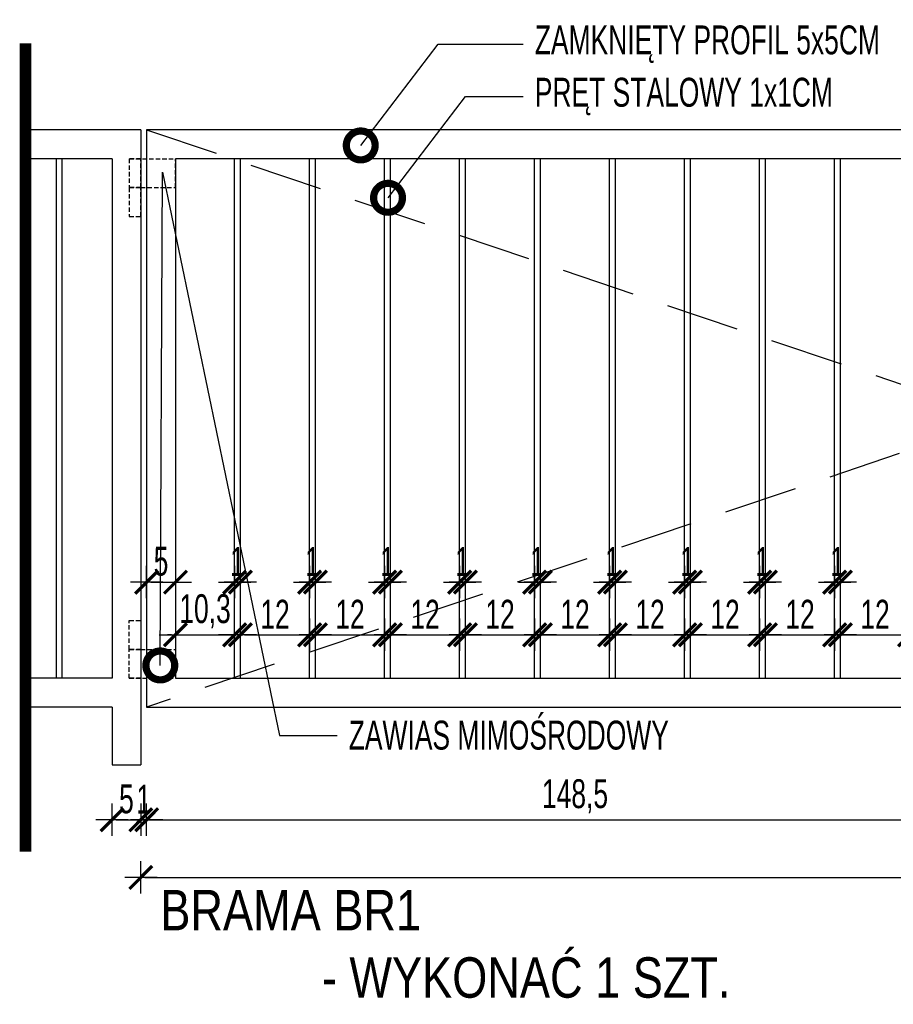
# Model space of a CAD drawing. Header units: millimetres. Extents: x 110792 to 170831, y 17890 to 25890.
# Tile 24 of 44: x 167933 to 168084, y 20812 to 20982. Entities that reach past the tile are written whole.
import ezdxf
from ezdxf import colors
from ezdxf.entities.mleader import LeaderData, LeaderLine
from ezdxf.math import Vec2, Vec3

# ---------------------------------------------------------------- set-up
doc = ezdxf.new("R2010")
doc.units = ezdxf.units.MM
doc.linetypes.add('DASHEDX2', pattern=[38.1, 25.4, -12.7])
doc.layers.get('DEFPOINTS').update_dxf_attribs({"lineweight": 9})
for name, color, linetype in [('_HSA_OPIS', 43, 'Continuous'), ('_HSA_PRZERYWANE', 153, 'DASHEDX2'), ('_HSA_WIDOKOWE_CIENKIE', 8, 'Continuous'), ('_HSA_WYM_20', 141, 'Continuous'), ('_HSA_ŚCIANY_CIENKIE', 2, 'Continuous')]:
    doc.layers.add(name, color=color, linetype=linetype)
doc.styles.add('ARIAL_20', font='Arial Narrow.ttf', dxfattribs={"width": 0.8, "height": 5})
doc.styles.add('ARIAL_30', font='Arial.ttf', dxfattribs={"width": 0.8, "height": 7})
doc.dimstyles.new('WYM_WEWN_20', dxfattribs={"dimscale": 0.7, "dimtxt": 5, "dimasz": 1, "dimexe": 10, "dimexo": 0, "dimgap": 1.5, "dimtad": 1, "dimdec": 1, "dimrnd": 1e-05, "dimtxsty": 'ARIAL_20', "dimblk": 'Wym-03', "dimcen": 0, "dimdle": 10, "dimse1": 1, "dimse2": 1, "dimclrt": 256, "dimazin": 2, "dimtfac": 1, "dimtdec": 1, "dimtix": 1, "dimtmove": 2, "dimatfit": 0, "dimfxl": 1, "dimtolj": 1, "dimtzin": 0, "dimarcsym": 0})

# ---------------------------------------------------------------- blocks, each defined once
blk = doc.blocks.new('Wym-03')
for p, q in [((0, 4), (0, -4)), ((-4, 0), (4, 0))]:
    blk.add_line(p, q)
blk.add_lwpolyline([(-2.83, -2.83, 0.8, 0.8, 0), (2.83, 2.83, 0.05, 0.05, 0)], format="xyseb")
blk = doc.blocks.new('*D748')
at = {"layer": '_HSA_WYM_20', "color": 0, "lineweight": -2, "transparency": 16777216}
blk.add_line((167954.44, 20833.83), (168253.04, 20833.83), dxfattribs=at)
at = {"layer": 'DEFPOINTS', "color": 0, "transparency": 16777216}
for p in [(167953.74, 20841.46), (168253.74, 20841.46), (168253.74, 20833.83)]:
    blk.add_point(p, dxfattribs=at)
at = {"layer": '_HSA_WYM_20', "color": 0, "lineweight": -2, "transparency": 16777216, "xscale": 0.7, "yscale": 0.7, "zscale": 0.7, "rotation": 180}
blk.add_blockref('Wym-03', (167953.74, 20833.83), dxfattribs=at)
at = {"layer": '_HSA_WYM_20', "color": 0, "lineweight": -2, "transparency": 16777216, "xscale": 0.7, "yscale": 0.7, "zscale": 0.7}
blk.add_blockref('Wym-03', (168253.74, 20833.83), dxfattribs=at)
at = {"layer": '_HSA_WYM_20', "transparency": 16777216, "insert": (168103.74, 20837.43), "char_height": 5, "attachment_point": 5, "style": 'ARIAL_20'}
blk.add_mtext('\\A1;300', dxfattribs=at)
blk = doc.blocks.new('*D749')
at = {"layer": '_HSA_WYM_20', "color": 0, "lineweight": -2, "transparency": 16777216}
blk.add_line((167949.44, 20843.82), (167953.04, 20843.82), dxfattribs=at)
at = {"layer": 'DEFPOINTS', "color": 0, "transparency": 16777216}
for p in [(167948.74, 20853.32), (167953.74, 20853.32), (167953.74, 20843.82)]:
    blk.add_point(p, dxfattribs=at)
at = {"layer": '_HSA_WYM_20', "color": 0, "lineweight": -2, "transparency": 16777216, "xscale": 0.7, "yscale": 0.7, "zscale": 0.7, "rotation": 180}
blk.add_blockref('Wym-03', (167948.74, 20843.82), dxfattribs=at)
at = {"layer": '_HSA_WYM_20', "color": 0, "lineweight": -2, "transparency": 16777216, "xscale": 0.7, "yscale": 0.7, "zscale": 0.7}
blk.add_blockref('Wym-03', (167953.74, 20843.82), dxfattribs=at)
at = {"layer": '_HSA_WYM_20', "transparency": 16777216, "insert": (167951.24, 20847.41), "char_height": 5, "attachment_point": 5, "style": 'ARIAL_20'}
blk.add_mtext('\\A1;5', dxfattribs=at)
blk = doc.blocks.new('*D750')
at = {"layer": '_HSA_WYM_20', "color": 0, "lineweight": -2, "transparency": 16777216}
for p, q in [((167953.04, 20843.82), (167952.34, 20843.82)), ((167953.74, 20843.82), (167954.74, 20843.82)), ((167955.44, 20843.82), (167956.14, 20843.82))]:
    blk.add_line(p, q, dxfattribs=at)
at = {"layer": 'DEFPOINTS', "color": 0, "transparency": 16777216}
for p in [(167954.74, 20863.32), (167953.74, 20853.32), (167954.74, 20843.82)]:
    blk.add_point(p, dxfattribs=at)
at = {"layer": '_HSA_WYM_20', "color": 0, "lineweight": -2, "transparency": 16777216, "xscale": 0.7, "yscale": 0.7, "zscale": 0.7}
blk.add_blockref('Wym-03', (167953.74, 20843.82), dxfattribs=at)
at = {"layer": '_HSA_WYM_20', "color": 0, "lineweight": -2, "transparency": 16777216, "xscale": 0.7, "yscale": 0.7, "zscale": 0.7, "rotation": 180}
blk.add_blockref('Wym-03', (167954.74, 20843.82), dxfattribs=at)
at = {"layer": '_HSA_WYM_20', "transparency": 16777216, "insert": (167954.24, 20847.38), "char_height": 5, "attachment_point": 5, "style": 'ARIAL_20'}
blk.add_mtext('\\A1;1', dxfattribs=at)
blk = doc.blocks.new('*D751')
at = {"layer": '_HSA_WYM_20', "color": 0, "lineweight": -2, "transparency": 16777216}
blk.add_line((167955.44, 20843.82), (168102.54, 20843.82), dxfattribs=at)
at = {"layer": 'DEFPOINTS', "color": 0, "transparency": 16777216}
for p in [(167954.74, 20863.32), (168103.24, 20863.32), (168103.24, 20843.82)]:
    blk.add_point(p, dxfattribs=at)
at = {"layer": '_HSA_WYM_20', "color": 0, "lineweight": -2, "transparency": 16777216, "xscale": 0.7, "yscale": 0.7, "zscale": 0.7, "rotation": 180}
blk.add_blockref('Wym-03', (167954.74, 20843.82), dxfattribs=at)
at = {"layer": '_HSA_WYM_20', "color": 0, "lineweight": -2, "transparency": 16777216, "xscale": 0.7, "yscale": 0.7, "zscale": 0.7}
blk.add_blockref('Wym-03', (168103.24, 20843.82), dxfattribs=at)
at = {"layer": '_HSA_WYM_20', "transparency": 16777216, "insert": (168028.99, 20847.87), "char_height": 5, "attachment_point": 5, "style": 'ARIAL_20'}
blk.add_mtext('\\A1;148,5', dxfattribs=at)
blk = doc.blocks.new('*D761')
at = {"layer": '_HSA_WYM_20', "color": 0, "lineweight": -2, "transparency": 16777216}
blk.add_line((167955.44, 20884.98), (167959.04, 20884.98), dxfattribs=at)
at = {"layer": 'DEFPOINTS', "color": 0, "transparency": 16777216}
for p in [(167959.74, 20884.98), (167954.74, 20868.32), (167959.74, 20868.32)]:
    blk.add_point(p, dxfattribs=at)
at = {"layer": '_HSA_WYM_20', "color": 0, "lineweight": -2, "transparency": 16777216, "xscale": 0.7, "yscale": 0.7, "zscale": 0.7, "rotation": 180}
blk.add_blockref('Wym-03', (167954.74, 20884.98), dxfattribs=at)
at = {"layer": '_HSA_WYM_20', "color": 0, "lineweight": -2, "transparency": 16777216, "xscale": 0.7, "yscale": 0.7, "zscale": 0.7}
blk.add_blockref('Wym-03', (167959.74, 20884.98), dxfattribs=at)
at = {"layer": '_HSA_WYM_20', "transparency": 16777216, "insert": (167957.24, 20888.58), "char_height": 5, "attachment_point": 5, "style": 'ARIAL_20'}
blk.add_mtext('\\A1;5', dxfattribs=at)
blk = doc.blocks.new('*D762')
at = {"layer": '_HSA_WYM_20', "color": 0, "lineweight": -2, "transparency": 16777216}
for p, q in [((167969.29, 20884.98), (167968.59, 20884.98)), ((167969.99, 20884.98), (167970.99, 20884.98)), ((167971.69, 20884.98), (167972.39, 20884.98))]:
    blk.add_line(p, q, dxfattribs=at)
at = {"layer": 'DEFPOINTS', "color": 0, "transparency": 16777216}
for p in [(167970.99, 20884.98), (167969.99, 20868.32), (167970.99, 20868.32)]:
    blk.add_point(p, dxfattribs=at)
at = {"layer": '_HSA_WYM_20', "color": 0, "lineweight": -2, "transparency": 16777216, "xscale": 0.7, "yscale": 0.7, "zscale": 0.7}
blk.add_blockref('Wym-03', (167969.99, 20884.98), dxfattribs=at)
at = {"layer": '_HSA_WYM_20', "color": 0, "lineweight": -2, "transparency": 16777216, "xscale": 0.7, "yscale": 0.7, "zscale": 0.7, "rotation": 180}
blk.add_blockref('Wym-03', (167970.99, 20884.98), dxfattribs=at)
at = {"layer": '_HSA_WYM_20', "transparency": 16777216, "insert": (167970.49, 20888.55), "char_height": 5, "attachment_point": 5, "style": 'ARIAL_20'}
blk.add_mtext('\\A1;1', dxfattribs=at)
blk = doc.blocks.new('*D763')
at = {"layer": '_HSA_WYM_20', "color": 0, "lineweight": -2, "transparency": 16777216}
for p, q in [((167959.04, 20875.86), (167958.34, 20875.86)), ((167959.74, 20875.86), (167969.99, 20875.86)), ((167970.69, 20875.86), (167971.39, 20875.86))]:
    blk.add_line(p, q, dxfattribs=at)
at = {"layer": 'DEFPOINTS', "color": 0, "transparency": 16777216}
for p in [(167969.99, 20875.86), (167959.74, 20868.32), (167969.99, 20868.32)]:
    blk.add_point(p, dxfattribs=at)
at = {"layer": '_HSA_WYM_20', "color": 0, "lineweight": -2, "transparency": 16777216, "xscale": 0.7, "yscale": 0.7, "zscale": 0.7}
blk.add_blockref('Wym-03', (167959.74, 20875.86), dxfattribs=at)
at = {"layer": '_HSA_WYM_20', "color": 0, "lineweight": -2, "transparency": 16777216, "xscale": 0.7, "yscale": 0.7, "zscale": 0.7, "rotation": 180}
blk.add_blockref('Wym-03', (167969.99, 20875.86), dxfattribs=at)
at = {"layer": '_HSA_WYM_20', "transparency": 16777216, "insert": (167964.86, 20879.92), "char_height": 5, "attachment_point": 5, "style": 'ARIAL_20'}
blk.add_mtext('\\A1;10,3', dxfattribs=at)
blk = doc.blocks.new('*D765')
at = {"layer": '_HSA_WYM_20', "color": 0, "lineweight": -2, "transparency": 16777216}
blk.add_line((167971.69, 20875.86), (167982.29, 20875.86), dxfattribs=at)
at = {"layer": 'DEFPOINTS', "color": 0, "transparency": 16777216}
for p in [(167982.99, 20875.86), (167970.99, 20868.32), (167982.99, 20868.32)]:
    blk.add_point(p, dxfattribs=at)
at = {"layer": '_HSA_WYM_20', "color": 0, "lineweight": -2, "transparency": 16777216, "xscale": 0.7, "yscale": 0.7, "zscale": 0.7, "rotation": 180}
blk.add_blockref('Wym-03', (167970.99, 20875.86), dxfattribs=at)
at = {"layer": '_HSA_WYM_20', "color": 0, "lineweight": -2, "transparency": 16777216, "xscale": 0.7, "yscale": 0.7, "zscale": 0.7}
blk.add_blockref('Wym-03', (167982.99, 20875.86), dxfattribs=at)
at = {"layer": '_HSA_WYM_20', "transparency": 16777216, "insert": (167976.99, 20879.42), "char_height": 5, "attachment_point": 5, "style": 'ARIAL_20'}
blk.add_mtext('\\A1;12', dxfattribs=at)
blk = doc.blocks.new('*D766')
at = {"layer": '_HSA_WYM_20', "color": 0, "lineweight": -2, "transparency": 16777216}
for p, q in [((167982.29, 20884.98), (167981.59, 20884.98)), ((167982.99, 20884.98), (167983.99, 20884.98)), ((167984.69, 20884.98), (167985.39, 20884.98))]:
    blk.add_line(p, q, dxfattribs=at)
at = {"layer": 'DEFPOINTS', "color": 0, "transparency": 16777216}
for p in [(167983.99, 20884.98), (167982.99, 20868.32), (167983.99, 20868.32)]:
    blk.add_point(p, dxfattribs=at)
at = {"layer": '_HSA_WYM_20', "color": 0, "lineweight": -2, "transparency": 16777216, "xscale": 0.7, "yscale": 0.7, "zscale": 0.7}
blk.add_blockref('Wym-03', (167982.99, 20884.98), dxfattribs=at)
at = {"layer": '_HSA_WYM_20', "color": 0, "lineweight": -2, "transparency": 16777216, "xscale": 0.7, "yscale": 0.7, "zscale": 0.7, "rotation": 180}
blk.add_blockref('Wym-03', (167983.99, 20884.98), dxfattribs=at)
at = {"layer": '_HSA_WYM_20', "transparency": 16777216, "insert": (167983.49, 20888.55), "char_height": 5, "attachment_point": 5, "style": 'ARIAL_20'}
blk.add_mtext('\\A1;1', dxfattribs=at)
blk = doc.blocks.new('*D767')
at = {"layer": '_HSA_WYM_20', "color": 0, "lineweight": -2, "transparency": 16777216}
blk.add_line((167984.69, 20875.86), (167995.29, 20875.86), dxfattribs=at)
at = {"layer": 'DEFPOINTS', "color": 0, "transparency": 16777216}
for p in [(167995.99, 20875.86), (167983.99, 20868.32), (167995.99, 20868.32)]:
    blk.add_point(p, dxfattribs=at)
at = {"layer": '_HSA_WYM_20', "color": 0, "lineweight": -2, "transparency": 16777216, "xscale": 0.7, "yscale": 0.7, "zscale": 0.7, "rotation": 180}
blk.add_blockref('Wym-03', (167983.99, 20875.86), dxfattribs=at)
at = {"layer": '_HSA_WYM_20', "color": 0, "lineweight": -2, "transparency": 16777216, "xscale": 0.7, "yscale": 0.7, "zscale": 0.7}
blk.add_blockref('Wym-03', (167995.99, 20875.86), dxfattribs=at)
at = {"layer": '_HSA_WYM_20', "transparency": 16777216, "insert": (167989.99, 20879.42), "char_height": 5, "attachment_point": 5, "style": 'ARIAL_20'}
blk.add_mtext('\\A1;12', dxfattribs=at)
blk = doc.blocks.new('*D768')
at = {"layer": '_HSA_WYM_20', "color": 0, "lineweight": -2, "transparency": 16777216}
for p, q in [((167995.29, 20884.98), (167994.59, 20884.98)), ((167995.99, 20884.98), (167996.99, 20884.98)), ((167997.69, 20884.98), (167998.39, 20884.98))]:
    blk.add_line(p, q, dxfattribs=at)
at = {"layer": 'DEFPOINTS', "color": 0, "transparency": 16777216}
for p in [(167996.99, 20884.98), (167995.99, 20868.32), (167996.99, 20868.32)]:
    blk.add_point(p, dxfattribs=at)
at = {"layer": '_HSA_WYM_20', "color": 0, "lineweight": -2, "transparency": 16777216, "xscale": 0.7, "yscale": 0.7, "zscale": 0.7}
blk.add_blockref('Wym-03', (167995.99, 20884.98), dxfattribs=at)
at = {"layer": '_HSA_WYM_20', "color": 0, "lineweight": -2, "transparency": 16777216, "xscale": 0.7, "yscale": 0.7, "zscale": 0.7, "rotation": 180}
blk.add_blockref('Wym-03', (167996.99, 20884.98), dxfattribs=at)
at = {"layer": '_HSA_WYM_20', "transparency": 16777216, "insert": (167996.49, 20888.55), "char_height": 5, "attachment_point": 5, "style": 'ARIAL_20'}
blk.add_mtext('\\A1;1', dxfattribs=at)
blk = doc.blocks.new('*D769')
at = {"layer": '_HSA_WYM_20', "color": 0, "lineweight": -2, "transparency": 16777216}
blk.add_line((167997.69, 20875.86), (168008.29, 20875.86), dxfattribs=at)
at = {"layer": 'DEFPOINTS', "color": 0, "transparency": 16777216}
for p in [(168008.99, 20875.86), (167996.99, 20868.32), (168008.99, 20868.32)]:
    blk.add_point(p, dxfattribs=at)
at = {"layer": '_HSA_WYM_20', "color": 0, "lineweight": -2, "transparency": 16777216, "xscale": 0.7, "yscale": 0.7, "zscale": 0.7, "rotation": 180}
blk.add_blockref('Wym-03', (167996.99, 20875.86), dxfattribs=at)
at = {"layer": '_HSA_WYM_20', "color": 0, "lineweight": -2, "transparency": 16777216, "xscale": 0.7, "yscale": 0.7, "zscale": 0.7}
blk.add_blockref('Wym-03', (168008.99, 20875.86), dxfattribs=at)
at = {"layer": '_HSA_WYM_20', "transparency": 16777216, "insert": (168002.99, 20879.42), "char_height": 5, "attachment_point": 5, "style": 'ARIAL_20'}
blk.add_mtext('\\A1;12', dxfattribs=at)
blk = doc.blocks.new('*D770')
at = {"layer": '_HSA_WYM_20', "color": 0, "lineweight": -2, "transparency": 16777216}
for p, q in [((168008.29, 20884.98), (168007.59, 20884.98)), ((168008.99, 20884.98), (168009.99, 20884.98)), ((168010.69, 20884.98), (168011.39, 20884.98))]:
    blk.add_line(p, q, dxfattribs=at)
at = {"layer": 'DEFPOINTS', "color": 0, "transparency": 16777216}
for p in [(168009.99, 20884.98), (168008.99, 20868.32), (168009.99, 20868.32)]:
    blk.add_point(p, dxfattribs=at)
at = {"layer": '_HSA_WYM_20', "color": 0, "lineweight": -2, "transparency": 16777216, "xscale": 0.7, "yscale": 0.7, "zscale": 0.7}
blk.add_blockref('Wym-03', (168008.99, 20884.98), dxfattribs=at)
at = {"layer": '_HSA_WYM_20', "color": 0, "lineweight": -2, "transparency": 16777216, "xscale": 0.7, "yscale": 0.7, "zscale": 0.7, "rotation": 180}
blk.add_blockref('Wym-03', (168009.99, 20884.98), dxfattribs=at)
at = {"layer": '_HSA_WYM_20', "transparency": 16777216, "insert": (168009.49, 20888.55), "char_height": 5, "attachment_point": 5, "style": 'ARIAL_20'}
blk.add_mtext('\\A1;1', dxfattribs=at)
blk = doc.blocks.new('*D771')
at = {"layer": '_HSA_WYM_20', "color": 0, "lineweight": -2, "transparency": 16777216}
blk.add_line((168010.69, 20875.86), (168021.29, 20875.86), dxfattribs=at)
at = {"layer": 'DEFPOINTS', "color": 0, "transparency": 16777216}
for p in [(168021.99, 20875.86), (168009.99, 20868.32), (168021.99, 20868.32)]:
    blk.add_point(p, dxfattribs=at)
at = {"layer": '_HSA_WYM_20', "color": 0, "lineweight": -2, "transparency": 16777216, "xscale": 0.7, "yscale": 0.7, "zscale": 0.7, "rotation": 180}
blk.add_blockref('Wym-03', (168009.99, 20875.86), dxfattribs=at)
at = {"layer": '_HSA_WYM_20', "color": 0, "lineweight": -2, "transparency": 16777216, "xscale": 0.7, "yscale": 0.7, "zscale": 0.7}
blk.add_blockref('Wym-03', (168021.99, 20875.86), dxfattribs=at)
at = {"layer": '_HSA_WYM_20', "transparency": 16777216, "insert": (168015.99, 20879.42), "char_height": 5, "attachment_point": 5, "style": 'ARIAL_20'}
blk.add_mtext('\\A1;12', dxfattribs=at)
blk = doc.blocks.new('*D772')
at = {"layer": '_HSA_WYM_20', "color": 0, "lineweight": -2, "transparency": 16777216}
for p, q in [((168021.29, 20884.98), (168020.59, 20884.98)), ((168021.99, 20884.98), (168022.99, 20884.98)), ((168023.69, 20884.98), (168024.39, 20884.98))]:
    blk.add_line(p, q, dxfattribs=at)
at = {"layer": 'DEFPOINTS', "color": 0, "transparency": 16777216}
for p in [(168022.99, 20884.98), (168021.99, 20868.32), (168022.99, 20868.32)]:
    blk.add_point(p, dxfattribs=at)
at = {"layer": '_HSA_WYM_20', "color": 0, "lineweight": -2, "transparency": 16777216, "xscale": 0.7, "yscale": 0.7, "zscale": 0.7}
blk.add_blockref('Wym-03', (168021.99, 20884.98), dxfattribs=at)
at = {"layer": '_HSA_WYM_20', "color": 0, "lineweight": -2, "transparency": 16777216, "xscale": 0.7, "yscale": 0.7, "zscale": 0.7, "rotation": 180}
blk.add_blockref('Wym-03', (168022.99, 20884.98), dxfattribs=at)
at = {"layer": '_HSA_WYM_20', "transparency": 16777216, "insert": (168022.49, 20888.55), "char_height": 5, "attachment_point": 5, "style": 'ARIAL_20'}
blk.add_mtext('\\A1;1', dxfattribs=at)
blk = doc.blocks.new('*D773')
at = {"layer": '_HSA_WYM_20', "color": 0, "lineweight": -2, "transparency": 16777216}
blk.add_line((168023.69, 20875.86), (168034.29, 20875.86), dxfattribs=at)
at = {"layer": 'DEFPOINTS', "color": 0, "transparency": 16777216}
for p in [(168034.99, 20875.86), (168022.99, 20868.32), (168034.99, 20868.32)]:
    blk.add_point(p, dxfattribs=at)
at = {"layer": '_HSA_WYM_20', "color": 0, "lineweight": -2, "transparency": 16777216, "xscale": 0.7, "yscale": 0.7, "zscale": 0.7, "rotation": 180}
blk.add_blockref('Wym-03', (168022.99, 20875.86), dxfattribs=at)
at = {"layer": '_HSA_WYM_20', "color": 0, "lineweight": -2, "transparency": 16777216, "xscale": 0.7, "yscale": 0.7, "zscale": 0.7}
blk.add_blockref('Wym-03', (168034.99, 20875.86), dxfattribs=at)
at = {"layer": '_HSA_WYM_20', "transparency": 16777216, "insert": (168028.99, 20879.42), "char_height": 5, "attachment_point": 5, "style": 'ARIAL_20'}
blk.add_mtext('\\A1;12', dxfattribs=at)
blk = doc.blocks.new('*D774')
at = {"layer": '_HSA_WYM_20', "color": 0, "lineweight": -2, "transparency": 16777216}
for p, q in [((168034.29, 20884.98), (168033.59, 20884.98)), ((168034.99, 20884.98), (168035.99, 20884.98)), ((168036.69, 20884.98), (168037.39, 20884.98))]:
    blk.add_line(p, q, dxfattribs=at)
at = {"layer": 'DEFPOINTS', "color": 0, "transparency": 16777216}
for p in [(168035.99, 20884.98), (168034.99, 20868.32), (168035.99, 20868.32)]:
    blk.add_point(p, dxfattribs=at)
at = {"layer": '_HSA_WYM_20', "color": 0, "lineweight": -2, "transparency": 16777216, "xscale": 0.7, "yscale": 0.7, "zscale": 0.7}
blk.add_blockref('Wym-03', (168034.99, 20884.98), dxfattribs=at)
at = {"layer": '_HSA_WYM_20', "color": 0, "lineweight": -2, "transparency": 16777216, "xscale": 0.7, "yscale": 0.7, "zscale": 0.7, "rotation": 180}
blk.add_blockref('Wym-03', (168035.99, 20884.98), dxfattribs=at)
at = {"layer": '_HSA_WYM_20', "transparency": 16777216, "insert": (168035.49, 20888.55), "char_height": 5, "attachment_point": 5, "style": 'ARIAL_20'}
blk.add_mtext('\\A1;1', dxfattribs=at)
blk = doc.blocks.new('*D775')
at = {"layer": '_HSA_WYM_20', "color": 0, "lineweight": -2, "transparency": 16777216}
blk.add_line((168036.69, 20875.86), (168047.29, 20875.86), dxfattribs=at)
at = {"layer": 'DEFPOINTS', "color": 0, "transparency": 16777216}
for p in [(168047.99, 20875.86), (168035.99, 20868.32), (168047.99, 20868.32)]:
    blk.add_point(p, dxfattribs=at)
at = {"layer": '_HSA_WYM_20', "color": 0, "lineweight": -2, "transparency": 16777216, "xscale": 0.7, "yscale": 0.7, "zscale": 0.7, "rotation": 180}
blk.add_blockref('Wym-03', (168035.99, 20875.86), dxfattribs=at)
at = {"layer": '_HSA_WYM_20', "color": 0, "lineweight": -2, "transparency": 16777216, "xscale": 0.7, "yscale": 0.7, "zscale": 0.7}
blk.add_blockref('Wym-03', (168047.99, 20875.86), dxfattribs=at)
at = {"layer": '_HSA_WYM_20', "transparency": 16777216, "insert": (168041.99, 20879.42), "char_height": 5, "attachment_point": 5, "style": 'ARIAL_20'}
blk.add_mtext('\\A1;12', dxfattribs=at)
blk = doc.blocks.new('*D776')
at = {"layer": '_HSA_WYM_20', "color": 0, "lineweight": -2, "transparency": 16777216}
for p, q in [((168047.29, 20884.98), (168046.59, 20884.98)), ((168047.99, 20884.98), (168048.99, 20884.98)), ((168049.69, 20884.98), (168050.39, 20884.98))]:
    blk.add_line(p, q, dxfattribs=at)
at = {"layer": 'DEFPOINTS', "color": 0, "transparency": 16777216}
for p in [(168048.99, 20884.98), (168047.99, 20868.32), (168048.99, 20868.32)]:
    blk.add_point(p, dxfattribs=at)
at = {"layer": '_HSA_WYM_20', "color": 0, "lineweight": -2, "transparency": 16777216, "xscale": 0.7, "yscale": 0.7, "zscale": 0.7}
blk.add_blockref('Wym-03', (168047.99, 20884.98), dxfattribs=at)
at = {"layer": '_HSA_WYM_20', "color": 0, "lineweight": -2, "transparency": 16777216, "xscale": 0.7, "yscale": 0.7, "zscale": 0.7, "rotation": 180}
blk.add_blockref('Wym-03', (168048.99, 20884.98), dxfattribs=at)
at = {"layer": '_HSA_WYM_20', "transparency": 16777216, "insert": (168048.49, 20888.55), "char_height": 5, "attachment_point": 5, "style": 'ARIAL_20'}
blk.add_mtext('\\A1;1', dxfattribs=at)
blk = doc.blocks.new('*D777')
at = {"layer": '_HSA_WYM_20', "color": 0, "lineweight": -2, "transparency": 16777216}
blk.add_line((168049.69, 20875.86), (168060.29, 20875.86), dxfattribs=at)
at = {"layer": 'DEFPOINTS', "color": 0, "transparency": 16777216}
for p in [(168060.99, 20875.86), (168048.99, 20868.32), (168060.99, 20868.32)]:
    blk.add_point(p, dxfattribs=at)
at = {"layer": '_HSA_WYM_20', "color": 0, "lineweight": -2, "transparency": 16777216, "xscale": 0.7, "yscale": 0.7, "zscale": 0.7, "rotation": 180}
blk.add_blockref('Wym-03', (168048.99, 20875.86), dxfattribs=at)
at = {"layer": '_HSA_WYM_20', "color": 0, "lineweight": -2, "transparency": 16777216, "xscale": 0.7, "yscale": 0.7, "zscale": 0.7}
blk.add_blockref('Wym-03', (168060.99, 20875.86), dxfattribs=at)
at = {"layer": '_HSA_WYM_20', "transparency": 16777216, "insert": (168054.99, 20879.42), "char_height": 5, "attachment_point": 5, "style": 'ARIAL_20'}
blk.add_mtext('\\A1;12', dxfattribs=at)
blk = doc.blocks.new('*D778')
at = {"layer": '_HSA_WYM_20', "color": 0, "lineweight": -2, "transparency": 16777216}
for p, q in [((168060.29, 20884.98), (168059.59, 20884.98)), ((168060.99, 20884.98), (168061.99, 20884.98)), ((168062.69, 20884.98), (168063.39, 20884.98))]:
    blk.add_line(p, q, dxfattribs=at)
at = {"layer": 'DEFPOINTS', "color": 0, "transparency": 16777216}
for p in [(168061.99, 20884.98), (168060.99, 20868.32), (168061.99, 20868.32)]:
    blk.add_point(p, dxfattribs=at)
at = {"layer": '_HSA_WYM_20', "color": 0, "lineweight": -2, "transparency": 16777216, "xscale": 0.7, "yscale": 0.7, "zscale": 0.7}
blk.add_blockref('Wym-03', (168060.99, 20884.98), dxfattribs=at)
at = {"layer": '_HSA_WYM_20', "color": 0, "lineweight": -2, "transparency": 16777216, "xscale": 0.7, "yscale": 0.7, "zscale": 0.7, "rotation": 180}
blk.add_blockref('Wym-03', (168061.99, 20884.98), dxfattribs=at)
at = {"layer": '_HSA_WYM_20', "transparency": 16777216, "insert": (168061.49, 20888.55), "char_height": 5, "attachment_point": 5, "style": 'ARIAL_20'}
blk.add_mtext('\\A1;1', dxfattribs=at)
blk = doc.blocks.new('*D779')
at = {"layer": '_HSA_WYM_20', "color": 0, "lineweight": -2, "transparency": 16777216}
blk.add_line((168062.69, 20875.86), (168073.29, 20875.86), dxfattribs=at)
at = {"layer": 'DEFPOINTS', "color": 0, "transparency": 16777216}
for p in [(168073.99, 20875.86), (168061.99, 20868.32), (168073.99, 20868.32)]:
    blk.add_point(p, dxfattribs=at)
at = {"layer": '_HSA_WYM_20', "color": 0, "lineweight": -2, "transparency": 16777216, "xscale": 0.7, "yscale": 0.7, "zscale": 0.7, "rotation": 180}
blk.add_blockref('Wym-03', (168061.99, 20875.86), dxfattribs=at)
at = {"layer": '_HSA_WYM_20', "color": 0, "lineweight": -2, "transparency": 16777216, "xscale": 0.7, "yscale": 0.7, "zscale": 0.7}
blk.add_blockref('Wym-03', (168073.99, 20875.86), dxfattribs=at)
at = {"layer": '_HSA_WYM_20', "transparency": 16777216, "insert": (168067.99, 20879.42), "char_height": 5, "attachment_point": 5, "style": 'ARIAL_20'}
blk.add_mtext('\\A1;12', dxfattribs=at)
blk = doc.blocks.new('*D780')
at = {"layer": '_HSA_WYM_20', "color": 0, "lineweight": -2, "transparency": 16777216}
for p, q in [((168073.29, 20884.98), (168072.59, 20884.98)), ((168073.99, 20884.98), (168074.99, 20884.98)), ((168075.69, 20884.98), (168076.39, 20884.98))]:
    blk.add_line(p, q, dxfattribs=at)
at = {"layer": 'DEFPOINTS', "color": 0, "transparency": 16777216}
for p in [(168074.99, 20884.98), (168073.99, 20868.32), (168074.99, 20868.32)]:
    blk.add_point(p, dxfattribs=at)
at = {"layer": '_HSA_WYM_20', "color": 0, "lineweight": -2, "transparency": 16777216, "xscale": 0.7, "yscale": 0.7, "zscale": 0.7}
blk.add_blockref('Wym-03', (168073.99, 20884.98), dxfattribs=at)
at = {"layer": '_HSA_WYM_20', "color": 0, "lineweight": -2, "transparency": 16777216, "xscale": 0.7, "yscale": 0.7, "zscale": 0.7, "rotation": 180}
blk.add_blockref('Wym-03', (168074.99, 20884.98), dxfattribs=at)
at = {"layer": '_HSA_WYM_20', "transparency": 16777216, "insert": (168074.49, 20888.55), "char_height": 5, "attachment_point": 5, "style": 'ARIAL_20'}
blk.add_mtext('\\A1;1', dxfattribs=at)
blk = doc.blocks.new('*D781')
at = {"layer": '_HSA_WYM_20', "color": 0, "lineweight": -2, "transparency": 16777216}
blk.add_line((168075.69, 20875.86), (168086.29, 20875.86), dxfattribs=at)
at = {"layer": 'DEFPOINTS', "color": 0, "transparency": 16777216}
for p in [(168086.99, 20875.86), (168074.99, 20868.32), (168086.99, 20868.32)]:
    blk.add_point(p, dxfattribs=at)
at = {"layer": '_HSA_WYM_20', "color": 0, "lineweight": -2, "transparency": 16777216, "xscale": 0.7, "yscale": 0.7, "zscale": 0.7, "rotation": 180}
blk.add_blockref('Wym-03', (168074.99, 20875.86), dxfattribs=at)
at = {"layer": '_HSA_WYM_20', "color": 0, "lineweight": -2, "transparency": 16777216, "xscale": 0.7, "yscale": 0.7, "zscale": 0.7}
blk.add_blockref('Wym-03', (168086.99, 20875.86), dxfattribs=at)
at = {"layer": '_HSA_WYM_20', "transparency": 16777216, "insert": (168080.99, 20879.42), "char_height": 5, "attachment_point": 5, "style": 'ARIAL_20'}
blk.add_mtext('\\A1;12', dxfattribs=at)
blk = doc.blocks.new('_DotSmall')
at = {"color": 0, "linetype": 'ByBlock', "const_width": 0.5}
blk.add_lwpolyline([(-0.0625, 0, 1), (0.0625, 0, 1)], format="xyb", close=True, dxfattribs=at)

msp = doc.modelspace()

# ---------------------------------------------------------------- linework, layer by layer
at = {"layer": '_HSA_PRZERYWANE', "ltscale": 0.03}
for p, q in [((167951.74, 20958.32), (167959.74, 20958.32)), ((167959.74, 20953.32), (167959.74, 20958.32)), ((167953.74, 20953.32), (167959.74, 20953.32)), ((167953.74, 20873.32), (167959.74, 20873.32)), ((167959.74, 20873.32), (167959.74, 20868.32)), ((167951.74, 20868.32), (167959.74, 20868.32))]:
    msp.add_line(p, q, dxfattribs=at)
at = {"layer": '_HSA_PRZERYWANE', "ltscale": 0.5, "const_width": 2}
msp.add_lwpolyline([(167933.74, 20838.32), (167933.74, 20978.32)], dxfattribs=at)
at = {"layer": '_HSA_PRZERYWANE', "ltscale": 0.5}
msp.add_lwpolyline([(167954.74, 20963.32), (168103.24, 20913.32), (167954.74, 20863.32)], dxfattribs=at)
at = {"layer": '_HSA_PRZERYWANE', "ltscale": 0.03}
for points in [[(167951.74, 20953.32), (167953.74, 20953.32), (167953.74, 20958.32), (167951.74, 20958.32)], [(167951.74, 20948.32), (167953.74, 20948.32), (167953.74, 20953.32), (167951.74, 20953.32)], [(167951.74, 20878.32), (167953.74, 20878.32), (167953.74, 20873.32), (167951.74, 20873.32)], [(167951.74, 20873.32), (167953.74, 20873.32), (167953.74, 20868.32), (167951.74, 20868.32)]]:
    msp.add_lwpolyline(points, close=True, dxfattribs=at)
at = {"layer": '_HSA_WIDOKOWE_CIENKIE'}
for p, q in [((167939.12, 20868.32), (167939.12, 20958.32)), ((167940.12, 20868.32), (167940.12, 20958.32)), ((167969.99, 20868.32), (167969.99, 20958.32)), ((167970.99, 20868.32), (167970.99, 20958.32)), ((167982.99, 20868.32), (167982.99, 20958.32)), ((167983.99, 20868.32), (167983.99, 20958.32)), ((167995.99, 20868.32), (167995.99, 20958.32)), ((167996.99, 20868.32), (167996.99, 20958.32)), ((168008.99, 20868.32), (168008.99, 20958.32)), ((168009.99, 20868.32), (168009.99, 20958.32)), ((168021.99, 20868.32), (168021.99, 20958.32)), ((168022.99, 20868.32), (168022.99, 20958.32)), ((168034.99, 20868.32), (168034.99, 20958.32)), ((168035.99, 20868.32), (168035.99, 20958.32)), ((168047.99, 20868.32), (168047.99, 20958.32)), ((168048.99, 20868.32), (168048.99, 20958.32)), ((168060.99, 20868.32), (168060.99, 20958.32)), ((168061.99, 20868.32), (168061.99, 20958.32)), ((168073.99, 20868.32), (168073.99, 20958.32)), ((168074.99, 20868.32), (168074.99, 20958.32))]:
    msp.add_line(p, q, dxfattribs=at)
at = {"layer": '_HSA_ŚCIANY_CIENKIE', "ltscale": 10}
for p, q in [((167953.74, 20963.32), (167933.74, 20963.32)), ((167953.74, 20963.32), (167953.74, 20853.32)), ((167948.74, 20958.32), (167933.74, 20958.32)), ((167948.74, 20958.32), (167948.74, 20868.32)), ((167948.74, 20868.32), (167933.74, 20868.32)), ((167948.74, 20863.32), (167933.74, 20863.32)), ((167948.74, 20863.32), (167948.74, 20853.32)), ((167948.74, 20853.32), (167953.74, 20853.32))]:
    msp.add_line(p, q, dxfattribs=at)
for points in [[(167954.74, 20863.32), (168103.24, 20863.32), (168103.24, 20963.32), (167954.74, 20963.32)], [(167959.74, 20868.32), (168098.24, 20868.32), (168098.24, 20958.32), (167959.74, 20958.32)]]:
    msp.add_lwpolyline(points, close=True, dxfattribs=at)

# ---------------------------------------------------------------- texts
at = {"layer": '_HSA_OPIS', "insert": (167957.11, 20831.66), "char_height": 7, "attachment_point": 1, "style": 'ARIAL_30'}
msp.add_mtext_dynamic_manual_height_columns('BRAMA BR1\\P^I- WYKONAĆ 1 SZT.', width=122.8597, gutter_width=50, heights=[0], dxfattribs=at)

# ---------------------------------------------------------------- dimensions: what is measured, and where the dimension line sits
at = {"layer": '_HSA_WYM_20'}
for p1, p2, distance, picture, middle in [((167954.74, 20868.32), (167959.74, 20868.32), 16.67, '*D761', (167957.24, 20888.58)), ((167969.99, 20868.32), (167970.99, 20868.32), 16.67, '*D762', (167970.49, 20888.55)), ((167982.99, 20868.32), (167983.99, 20868.32), 16.67, '*D766', (167983.49, 20888.55)), ((167995.99, 20868.32), (167996.99, 20868.32), 16.67, '*D768', (167996.49, 20888.55)), ((168008.99, 20868.32), (168009.99, 20868.32), 16.67, '*D770', (168009.49, 20888.55)), ((168021.99, 20868.32), (168022.99, 20868.32), 16.67, '*D772', (168022.49, 20888.55)), ((168034.99, 20868.32), (168035.99, 20868.32), 16.67, '*D774', (168035.49, 20888.55)), ((168047.99, 20868.32), (168048.99, 20868.32), 16.67, '*D776', (168048.49, 20888.55)), ((168060.99, 20868.32), (168061.99, 20868.32), 16.67, '*D778', (168061.49, 20888.55)), ((168073.99, 20868.32), (168074.99, 20868.32), 16.67, '*D780', (168074.49, 20888.55)), ((167959.73547419, 20868.31756996), (167969.98547419, 20868.31756996), 7.54565727, '*D763', (167964.86047419, 20879.91800213)), ((167970.99, 20868.32), (167982.99, 20868.32), 7.55, '*D765', (167976.99, 20879.42)), ((167983.99, 20868.32), (167995.99, 20868.32), 7.55, '*D767', (167989.99, 20879.42)), ((167996.99, 20868.32), (168008.99, 20868.32), 7.55, '*D769', (168002.99, 20879.42)), ((168009.99, 20868.32), (168021.99, 20868.32), 7.55, '*D771', (168015.99, 20879.42)), ((168022.99, 20868.32), (168034.99, 20868.32), 7.55, '*D773', (168028.99, 20879.42)), ((168035.99, 20868.32), (168047.99, 20868.32), 7.55, '*D775', (168041.99, 20879.42)), ((168048.99, 20868.32), (168060.99, 20868.32), 7.55, '*D777', (168054.99, 20879.42)), ((168061.99, 20868.32), (168073.99, 20868.32), 7.55, '*D779', (168067.99, 20879.42)), ((168074.99, 20868.32), (168086.99, 20868.32), 7.55, '*D781', (168080.99, 20879.42)), ((167948.74, 20853.32), (167953.74, 20853.32), -9.5, '*D749', (167951.24, 20847.41)), ((167953.74, 20841.46), (168253.74, 20841.46), -7.64, '*D748', (168103.74, 20837.43))]:
    dim = msp.add_aligned_dim(p1=p1, p2=p2, distance=distance, dimstyle='WYM_WEWN_20', dxfattribs=at)
    dim.commit()
    dim.dimension.update_dxf_attribs({"geometry": picture, "text_midpoint": middle})
for base, p1, p2, picture, middle in [((167954.74, 20843.82), (167953.74, 20853.32), (167954.74, 20863.32), '*D750', (167954.24, 20847.38)), ((168103.24, 20843.82), (167954.74, 20863.32), (168103.24, 20863.32), '*D751', (168028.99, 20847.87))]:
    dim = msp.add_linear_dim(base=base, p1=p1, p2=p2, angle=180, dimstyle='WYM_WEWN_20', dxfattribs=at)
    dim.commit()
    dim.dimension.update_dxf_attribs({"geometry": picture, "text_midpoint": middle})

# ---------------------------------------------------------------- leaders
at = {"layer": '_HSA_OPIS'}
ml = msp.add_multileader_mtext('Standard', dxfattribs=at)
ml.set_content('ZAMKNIĘTY PROFIL 5x5CM', color=256, style='ARIAL_20')
ml.set_leader_properties()
ml.set_arrow_properties(name='DOTSMALL')
ml.build(insert=Vec2(0, 0))
ml.multileader.update_dxf_attribs({"dogleg_length": 10, "arrow_head_size": 10})
ctx = ml.context
ctx.base_point, ctx.char_height, ctx.arrow_head_size, ctx.plane_origin = Vec3(168020.02, 20978.19), 5, 10, Vec3(168750.85, 21869.94)
notes = []
notes.append((ctx, [(0, (1, 1, 0), (168005.29, 20978.19), (1, 0), 14.73, [(0, [(167991.85, 20960.63)], 0, [])])]))
ctx.mtext.insert, ctx.mtext.rotation, ctx.mtext.width, ctx.mtext.defined_height = Vec3(168022.02, 20981.41), -6.283185, 62.1142, 21.23
ml = msp.add_multileader_mtext('Standard', dxfattribs=at)
ml.set_content('PRĘT STALOWY 1x1CM', color=256, style='ARIAL_20')
ml.set_leader_properties()
ml.set_arrow_properties(name='DOTSMALL')
ml.build(insert=Vec2(0, 0))
ml.multileader.update_dxf_attribs({"dogleg_length": 10, "arrow_head_size": 10})
ctx = ml.context
ctx.base_point, ctx.char_height, ctx.arrow_head_size, ctx.plane_origin = Vec3(168020.02, 20969.12), 5, 10, Vec3(168755.58, 21860.87)
notes.append((ctx, [(0, (1, 1, 0), (168010.02, 20969.12), (1, 0), 10, [(0, [(167996.58, 20951.56)], 0, [])])]))
ctx.mtext.insert, ctx.mtext.rotation, ctx.mtext.width, ctx.mtext.defined_height = Vec3(168022.02, 20972.35), -6.283185, 62.1142, 21.23
ml = msp.add_multileader_mtext('Standard', dxfattribs=at)
ml.set_content('ZAWIAS MIMOŚRODOWY', color=256, style='ARIAL_20')
ml.set_leader_properties()
ml.set_arrow_properties(name='DOTSMALL')
ml.build(insert=Vec2(0, 0))
ml.multileader.update_dxf_attribs({"dogleg_length": 10, "arrow_head_size": 10})
ctx = ml.context
ctx.base_point, ctx.char_height, ctx.arrow_head_size, ctx.plane_origin = Vec3(167987.77, 20858.44), 5, 10, Vec3(168722.72, 21748.18)
notes.append((ctx, [(0, (1, 1, 0), (167977.77, 20858.44), (1, 0), 10, [(1, [(167957.11, 20870.55), (167957.49, 20956.03)], 0, [])])]))
ctx.mtext.insert, ctx.mtext.rotation, ctx.mtext.width, ctx.mtext.defined_height = Vec3(167989.77, 20860.98), -6.283185, 62.1142, 21.23
for ctx, leaders in notes:
    for number, flags, end, landing, length, lines in leaders:
        leader = LeaderData()
        leader.index, (leader.has_last_leader_line, leader.has_dogleg_vector, leader.attachment_direction) = number, flags
        leader.last_leader_point, leader.dogleg_vector, leader.dogleg_length = Vec3(end), Vec3(landing), length
        for number, points, colour, breaks in lines:
            line = LeaderLine()
            line.index, line.vertices, line.color, line.breaks = number, Vec3.list(points), colors.encode_raw_color(colour), breaks
            leader.lines.append(line)
        ctx.leaders.append(leader)

doc.saveas('drawing.dxf')
